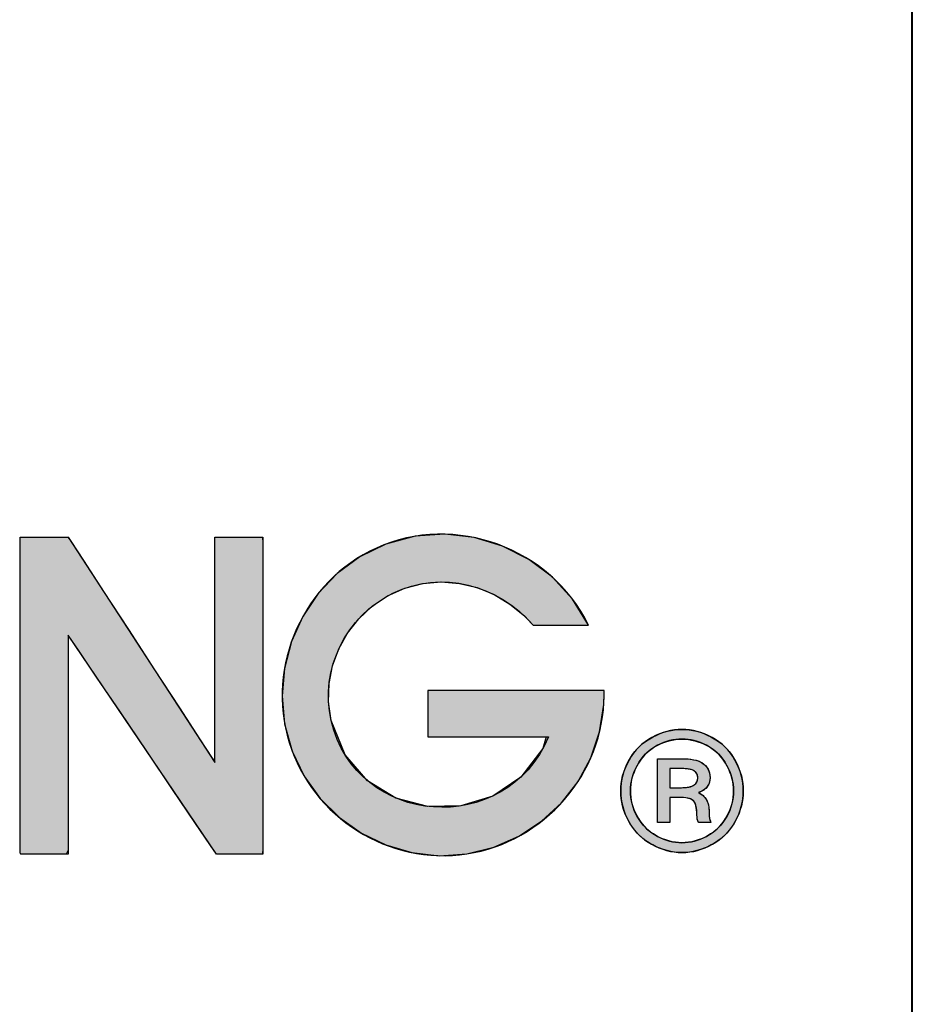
# Model space of a CAD drawing. Header units: inches. Extents: x 0 to 80.1, y 0 to 59.8.
# Tile 10 of 17: x 77 to 80, y 3.4 to 6.6. Entities that reach past the tile are written whole.
import ezdxf

# ---------------------------------------------------------------- set-up
doc = ezdxf.new("R2010")
doc.units = ezdxf.units.IN
doc.header["$MEASUREMENT"] = 0
doc.layers.add('Default', color=7, linetype='Continuous')
doc.layers.add('Layer_1', color=7, linetype='Continuous')

# ---------------------------------------------------------------- blocks, each defined once
blk = doc.blocks.new('block_2')
at = {"layer": 'Default', "linetype": 'Continuous'}
for points in [[(0.77977, 0.22347), (0.77977, 0.20757), (0.77977, 0.19168), (0.77977, 0.17579), (0.77977, 0.1599), (0.77977, 0.144), (0.77977, 0.12811), (0.77977, 0.11222), (0.77977, 0.09633), (0.77977, 0.08524), (0.77977, 0.07655), (0.77977, 0.06786), (0.77977, 0.05917), (0.77977, 0.05048), (0.77977, 0.04179), (0.77977, 0.03309), (0.77977, 0.0244), (0.77977, 0.01844), (0.77975, 0.01753), (0.77971, 0.01613), (0.77967, 0.01442), (0.77966, 0.01259), (0.77969, 0.01084), (0.77976, 0.00935), (0.77991, 0.00832), (0.78015, 0.00793), (0.78401, 0.00793), (0.78787, 0.00793), (0.79172, 0.00793), (0.79558, 0.00793), (0.79944, 0.00793), (0.8033, 0.00793), (0.80716, 0.00793), (0.81102, 0.00793), (0.81231, 0.01064), (0.81231, 0.02342), (0.81231, 0.04392), (0.81231, 0.06906), (0.81231, 0.09574), (0.81231, 0.12087), (0.81231, 0.14137), (0.81231, 0.15415), (0.81278, 0.15616), (0.81922, 0.14664), (0.83157, 0.12837), (0.84775, 0.10444), (0.86566, 0.07793), (0.88323, 0.05194), (0.89837, 0.02955), (0.90898, 0.01385), (0.91298, 0.00793), (0.91423, 0.00793), (0.91755, 0.00793), (0.92228, 0.00793), (0.92777, 0.00793), (0.93338, 0.00793), (0.93844, 0.00793), (0.9423, 0.00793), (0.94431, 0.00793), (0.94446, 0.01185), (0.94446, 0.03035), (0.94446, 0.06002), (0.94446, 0.0964), (0.94446, 0.13501), (0.94446, 0.17138), (0.94446, 0.20105), (0.94446, 0.21955), (0.94431, 0.22347), (0.94222, 0.22347), (0.93823, 0.22347), (0.933, 0.22347), (0.92721, 0.22347), (0.92152, 0.22347), (0.91663, 0.22347), (0.9132, 0.22347), (0.91191, 0.22347), (0.91191, 0.21738), (0.91191, 0.20124), (0.91191, 0.17823), (0.91191, 0.1515), (0.91191, 0.12425), (0.91191, 0.09964), (0.91191, 0.08086), (0.91191, 0.07107), (0.9101, 0.07314), (0.90155, 0.08628), (0.88784, 0.10736), (0.87103, 0.1332), (0.85319, 0.16063), (0.83638, 0.18647), (0.82267, 0.20755), (0.81412, 0.22069), (0.81216, 0.22347), (0.81008, 0.22347), (0.80609, 0.22347), (0.80086, 0.22347), (0.79507, 0.22347), (0.78939, 0.22347), (0.78449, 0.22347), (0.78106, 0.22347)], [(1.05664, 0.1191), (1.05664, 0.11785), (1.05664, 0.11454), (1.05664, 0.10981), (1.05664, 0.10432), (1.05664, 0.09872), (1.05664, 0.09367), (1.05664, 0.08981), (1.05664, 0.0878), (1.05813, 0.08765), (1.06515, 0.08765), (1.07641, 0.08765), (1.09021, 0.08765), (1.10487, 0.08765), (1.11867, 0.08765), (1.12993, 0.08765), (1.13695, 0.08765), (1.13468, 0.07977), (1.11976, 0.06043), (1.10067, 0.04748), (1.07905, 0.04085), (1.05656, 0.04042), (1.03485, 0.0461), (1.01558, 0.05781), (1.00038, 0.07543), (0.99093, 0.09888), (0.98916, 0.11143), (0.98953, 0.12386), (0.99189, 0.13596), (0.99612, 0.14749), (1.00209, 0.15824), (1.00967, 0.16796), (1.01873, 0.17643), (1.02914, 0.18342), (1.04089, 0.18874), (1.05318, 0.19192), (1.06561, 0.19297), (1.07796, 0.192), (1.09002, 0.18911), (1.10154, 0.18439), (1.11231, 0.17795), (1.1221, 0.16989), (1.12815, 0.16367), (1.13056, 0.16367), (1.13519, 0.16367), (1.14126, 0.16367), (1.14798, 0.16367), (1.15457, 0.16367), (1.16025, 0.16367), (1.16423, 0.16367), (1.16573, 0.16367), (1.15485, 0.18125), (1.14111, 0.19619), (1.12504, 0.20828), (1.10717, 0.21732), (1.08801, 0.22308), (1.06811, 0.22537), (1.04797, 0.22397), (1.02813, 0.21868), (1.01026, 0.20998), (0.99496, 0.19866), (0.98202, 0.18501), (0.97163, 0.16944), (0.96398, 0.15238), (0.95925, 0.13425), (0.95763, 0.11549), (0.95931, 0.09652), (0.96443, 0.07793), (0.97257, 0.06094), (0.98337, 0.04584), (0.99645, 0.03286), (1.01143, 0.02225), (1.02796, 0.01424), (1.04567, 0.00907), (1.06417, 0.00698), (1.08312, 0.00819), (1.10143, 0.01272), (1.11844, 0.02023), (1.13382, 0.03039), (1.14729, 0.04288), (1.15855, 0.05738), (1.16729, 0.07354), (1.17321, 0.09107), (1.17602, 0.10962), (1.17622, 0.11603), (1.17622, 0.1163), (1.17622, 0.11673), (1.17622, 0.11726), (1.17622, 0.11782), (1.17622, 0.11834), (1.17622, 0.11877), (1.17622, 0.11904), (1.17566, 0.1191), (1.16801, 0.1191), (1.15334, 0.1191), (1.13413, 0.1191), (1.11284, 0.1191), (1.09197, 0.1191), (1.074, 0.1191), (1.06139, 0.1191)]]:
    blk.add_hatch(color=7, dxfattribs=at).paths.add_polyline_path(points)
at = {"layer": 'Default', "color": 7, "linetype": 'Continuous'}
for points in [[(0.77977, 0.22347), (0.78106, 0.22347), (0.78449, 0.22347), (0.78939, 0.22347), (0.79507, 0.22347), (0.80086, 0.22347), (0.80609, 0.22347), (0.81008, 0.22347), (0.81216, 0.22347), (0.81412, 0.22069), (0.82267, 0.20755), (0.83638, 0.18647), (0.85319, 0.16063), (0.87103, 0.1332), (0.88784, 0.10736), (0.90155, 0.08628), (0.9101, 0.07314), (0.91191, 0.07107), (0.91191, 0.08086), (0.91191, 0.09964), (0.91191, 0.12425), (0.91191, 0.1515), (0.91191, 0.17823), (0.91191, 0.20124), (0.91191, 0.21738), (0.91191, 0.22347), (0.9132, 0.22347), (0.91663, 0.22347), (0.92152, 0.22347), (0.92721, 0.22347), (0.933, 0.22347), (0.93823, 0.22347), (0.94222, 0.22347), (0.94431, 0.22347), (0.94446, 0.21955), (0.94446, 0.20105), (0.94446, 0.17138), (0.94446, 0.13501), (0.94446, 0.0964), (0.94446, 0.06002), (0.94446, 0.03035), (0.94446, 0.01185), (0.94431, 0.00793), (0.9423, 0.00793), (0.93844, 0.00793), (0.93338, 0.00793), (0.92777, 0.00793), (0.92228, 0.00793), (0.91755, 0.00793), (0.91423, 0.00793), (0.91298, 0.00793), (0.90898, 0.01385), (0.89837, 0.02955), (0.88323, 0.05194), (0.86566, 0.07793), (0.84775, 0.10444), (0.83157, 0.12837), (0.81922, 0.14664), (0.81278, 0.15616), (0.81231, 0.15415), (0.81231, 0.14137), (0.81231, 0.12087), (0.81231, 0.09574), (0.81231, 0.06906), (0.81231, 0.04392), (0.81231, 0.02342), (0.81231, 0.01064), (0.81102, 0.00793), (0.80716, 0.00793), (0.8033, 0.00793), (0.79944, 0.00793), (0.79558, 0.00793), (0.79172, 0.00793), (0.78787, 0.00793), (0.78401, 0.00793), (0.78015, 0.00793), (0.77991, 0.00832), (0.77976, 0.00935), (0.77969, 0.01084), (0.77966, 0.01259), (0.77967, 0.01442), (0.77971, 0.01613), (0.77975, 0.01753), (0.77977, 0.01844), (0.77977, 0.0244), (0.77977, 0.03309), (0.77977, 0.04179), (0.77977, 0.05048), (0.77977, 0.05917), (0.77977, 0.06786), (0.77977, 0.07655), (0.77977, 0.08524), (0.77977, 0.09633), (0.77977, 0.11222), (0.77977, 0.12811), (0.77977, 0.144), (0.77977, 0.1599), (0.77977, 0.17579), (0.77977, 0.19168), (0.77977, 0.20757), (0.77977, 0.22347)], [(1.05664, 0.1191), (1.05664, 0.11785), (1.05664, 0.11454), (1.05664, 0.10981), (1.05664, 0.10432), (1.05664, 0.09872), (1.05664, 0.09367), (1.05664, 0.08981), (1.05664, 0.0878), (1.05813, 0.08765), (1.06515, 0.08765), (1.07641, 0.08765), (1.09021, 0.08765), (1.10487, 0.08765), (1.11867, 0.08765), (1.12993, 0.08765), (1.13695, 0.08765), (1.13468, 0.07977), (1.11976, 0.06043), (1.10067, 0.04748), (1.07905, 0.04085), (1.05656, 0.04042), (1.03485, 0.0461), (1.01558, 0.05781), (1.00038, 0.07543), (0.99093, 0.09888), (0.98916, 0.11143), (0.98953, 0.12386), (0.99189, 0.13596), (0.99612, 0.14749), (1.00209, 0.15824), (1.00967, 0.16796), (1.01873, 0.17643), (1.02914, 0.18342), (1.04089, 0.18874), (1.05318, 0.19192), (1.06561, 0.19297), (1.07796, 0.192), (1.09002, 0.18911), (1.10154, 0.18439), (1.11231, 0.17795), (1.1221, 0.16989), (1.12815, 0.16367), (1.13056, 0.16367), (1.13519, 0.16367), (1.14126, 0.16367), (1.14798, 0.16367), (1.15457, 0.16367), (1.16025, 0.16367), (1.16423, 0.16367), (1.16573, 0.16367), (1.15485, 0.18125), (1.14111, 0.19619), (1.12504, 0.20828), (1.10717, 0.21732), (1.08801, 0.22308), (1.06811, 0.22537), (1.04797, 0.22397), (1.02813, 0.21868), (1.01026, 0.20998), (0.99496, 0.19866), (0.98202, 0.18501), (0.97163, 0.16944), (0.96398, 0.15238), (0.95925, 0.13425), (0.95763, 0.11549), (0.95931, 0.09652), (0.96443, 0.07793), (0.97257, 0.06094), (0.98337, 0.04584), (0.99645, 0.03286), (1.01143, 0.02225), (1.02796, 0.01424), (1.04567, 0.00907), (1.06417, 0.00698), (1.08312, 0.00819), (1.10143, 0.01272), (1.11844, 0.02023), (1.13382, 0.03039), (1.14729, 0.04288), (1.15855, 0.05738), (1.16729, 0.07354), (1.17321, 0.09107), (1.17602, 0.10962), (1.17622, 0.11603), (1.17622, 0.1163), (1.17622, 0.11673), (1.17622, 0.11726), (1.17622, 0.11782), (1.17622, 0.11834), (1.17622, 0.11877), (1.17622, 0.11904), (1.17566, 0.1191), (1.16801, 0.1191), (1.15334, 0.1191), (1.13413, 0.1191), (1.11284, 0.1191), (1.09197, 0.1191), (1.074, 0.1191), (1.06139, 0.1191), (1.05664, 0.1191)]]:
    blk.add_lwpolyline(points, close=True, dxfattribs=at)
for points, knots in [([(1.16573, 0.16367), (1.13995, 0.21598), (1.07505, 0.24015), (1.02167, 0.21601), (0.97218, 0.19362), (0.94634, 0.1359), (0.96236, 0.08397), (0.97812, 0.03287), (1.03023, 0), (1.08312, 0.00819), (1.13555, 0.01634), (1.17622, 0.06272), (1.17622, 0.11597)], [0, 0, 0, 0, 0.25, 0.25, 0.25, 0.5, 0.5, 0.5, 0.75, 0.75, 0.75, 1, 1, 1, 1]), ([(0.81231, 0.00793), (0.80158, 0.00793), (0.79087, 0.00793), (0.78015, 0.00793), (0.77935, 0.00793), (0.77977, 0.01761), (0.77977, 0.0186), (0.77977, 0.04275), (0.77977, 0.0669), (0.77977, 0.09103), (0.77977, 0.13518), (0.77977, 0.17931), (0.77977, 0.22347)], [0, 0, 0, 0, 0.25, 0.25, 0.25, 0.5, 0.5, 0.5, 0.75, 0.75, 0.75, 1, 1, 1, 1]), ([(1.13844, 0.08765), (1.10997, 0.01892), (1.0077, 0.02574), (0.99093, 0.09888), (0.98295, 0.13366), (1.00111, 0.16984), (1.03289, 0.18538), (1.06578, 0.20146), (1.10471, 0.19096), (1.12797, 0.16367)], [0, 0, 0, 0, 0.333333, 0.333333, 0.333333, 0.666667, 0.666667, 0.666667, 1, 1, 1, 1])]:
    blk.add_open_spline(points, degree=3, knots=knots, dxfattribs=at)
for points in [[(0.77977, 0.22347), (0.77977, 0.22347), (0.81231, 0.22347), (0.81231, 0.22347)], [(0.81231, 0.22347), (0.81231, 0.22347), (0.91191, 0.07035), (0.91191, 0.07035)], [(0.91191, 0.07035), (0.91191, 0.07035), (0.91191, 0.22347), (0.91191, 0.22347)], [(0.91191, 0.22347), (0.91191, 0.22347), (0.94446, 0.22347), (0.94446, 0.22347)], [(0.94446, 0.22347), (0.94446, 0.22347), (0.94446, 0.00793), (0.94446, 0.00793)], [(1.12797, 0.16367), (1.12797, 0.16367), (1.16573, 0.16367), (1.16573, 0.16367)], [(0.91298, 0.00793), (0.91298, 0.00793), (0.81231, 0.15686), (0.81231, 0.15686)], [(0.81231, 0.15686), (0.81231, 0.15686), (0.81231, 0.00793), (0.81231, 0.00793)], [(1.05664, 0.1191), (1.05664, 0.1191), (1.05664, 0.08765), (1.05664, 0.08765)], [(1.17622, 0.1191), (1.17622, 0.1191), (1.05664, 0.1191), (1.05664, 0.1191)], [(1.17622, 0.11597), (1.17622, 0.11597), (1.17622, 0.1191), (1.17622, 0.1191)], [(1.05664, 0.08765), (1.05664, 0.08765), (1.13844, 0.08765), (1.13844, 0.08765)], [(0.94446, 0.00793), (0.94446, 0.00793), (0.91298, 0.00793), (0.91298, 0.00793)]]:
    blk.add_open_spline(points, degree=3, dxfattribs=at)
blk = doc.blocks.new('block_5')
at = {"layer": 'Layer_1', "linetype": 'Continuous'}
h = blk.add_hatch(color=7, dxfattribs=at)
h.paths.add_polyline_path([(0.04154, 0.08362), (0.03907, 0.08354), (0.0366, 0.08331), (0.03414, 0.08292), (0.0317, 0.08238), (0.02926, 0.08168), (0.02683, 0.08082), (0.02441, 0.07981), (0.022, 0.07865), (0.01964, 0.07733), (0.01739, 0.07588), (0.01527, 0.07429), (0.01328, 0.07257), (0.0114, 0.07072), (0.00966, 0.06873), (0.00804, 0.06661), (0.00654, 0.06435), (0.00517, 0.06196), (0.00396, 0.05953), (0.00291, 0.05707), (0.00202, 0.05459), (0.00129, 0.05208), (0.00073, 0.04955), (0.00032, 0.04699), (0.00008, 0.04441), (0, 0.04181), (0.00008, 0.03923), (0.00032, 0.03668), (0.00071, 0.03415), (0.00127, 0.03165), (0.00198, 0.02917), (0.00285, 0.02671), (0.00388, 0.02428), (0.00507, 0.02187), (0.00641, 0.01951), (0.00788, 0.01727), (0.00947, 0.01516), (0.01119, 0.01317), (0.01305, 0.01131), (0.01503, 0.00957), (0.01713, 0.00796), (0.01937, 0.00648), (0.02173, 0.00512), (0.02413, 0.00392), (0.02656, 0.00288), (0.02902, 0.002), (0.0315, 0.00128), (0.034, 0.00072), (0.03653, 0.00032), (0.03908, 0.00008), (0.04165, 0), (0.0442, 0.00008), (0.04673, 0.00032), (0.04923, 0.00072), (0.05172, 0.00128), (0.05418, 0.002), (0.05662, 0.00288), (0.05905, 0.00392), (0.06145, 0.00512), (0.06381, 0.00648), (0.06604, 0.00796), (0.06816, 0.00957), (0.07014, 0.01131), (0.07199, 0.01317), (0.07372, 0.01516), (0.07532, 0.01727), (0.07679, 0.01951), (0.07813, 0.02187), (0.07932, 0.02428), (0.08034, 0.02671), (0.08121, 0.02917), (0.08193, 0.03165), (0.08248, 0.03415), (0.08288, 0.03668), (0.08312, 0.03923), (0.0832, 0.04181), (0.08312, 0.04441), (0.08287, 0.04699), (0.08247, 0.04955), (0.0819, 0.05208), (0.08117, 0.05459), (0.08028, 0.05707), (0.07923, 0.05953), (0.07802, 0.06196), (0.07666, 0.06435), (0.07517, 0.06661), (0.07355, 0.06873), (0.0718, 0.07072), (0.06993, 0.07257), (0.06793, 0.07429), (0.0658, 0.07588), (0.06354, 0.07733), (0.06117, 0.07865), (0.05876, 0.07981), (0.05634, 0.08082), (0.05391, 0.08168), (0.05146, 0.08238), (0.049, 0.08292), (0.04653, 0.08331), (0.04404, 0.08354)])
h.paths.add_polyline_path([(0.04154, 0.07706), (0.03944, 0.07699), (0.03735, 0.0768), (0.03527, 0.07647), (0.03321, 0.07601), (0.03115, 0.07542), (0.02911, 0.07469), (0.02707, 0.07384), (0.02505, 0.07286), (0.02306, 0.07175), (0.02117, 0.07052), (0.01938, 0.06918), (0.01771, 0.06772), (0.01614, 0.06615), (0.01467, 0.06447), (0.01331, 0.06268), (0.01206, 0.06077), (0.01091, 0.05875), (0.00989, 0.0567), (0.009, 0.05462), (0.00825, 0.05253), (0.00764, 0.05042), (0.00716, 0.04829), (0.00682, 0.04615), (0.00662, 0.04399), (0.00655, 0.04181), (0.00662, 0.03966), (0.00682, 0.03752), (0.00716, 0.0354), (0.00763, 0.0333), (0.00823, 0.03122), (0.00897, 0.02916), (0.00984, 0.02711), (0.01085, 0.02508), (0.01199, 0.02309), (0.01323, 0.0212), (0.01458, 0.01941), (0.01604, 0.01774), (0.0176, 0.01617), (0.01926, 0.01471), (0.02103, 0.01336), (0.0229, 0.01212), (0.02488, 0.01098), (0.0269, 0.00997), (0.02893, 0.0091), (0.03099, 0.00836), (0.03306, 0.00775), (0.03515, 0.00728), (0.03727, 0.00694), (0.0394, 0.00674), (0.04154, 0.00667), (0.04372, 0.00674), (0.04587, 0.00694), (0.04799, 0.00728), (0.0501, 0.00775), (0.05218, 0.00836), (0.05424, 0.0091), (0.05629, 0.00997), (0.05831, 0.01098), (0.06028, 0.01212), (0.06216, 0.01336), (0.06393, 0.01471), (0.06559, 0.01617), (0.06715, 0.01774), (0.06861, 0.01941), (0.06996, 0.0212), (0.0712, 0.02309), (0.07233, 0.02508), (0.07334, 0.02711), (0.07422, 0.02916), (0.07496, 0.03122), (0.07557, 0.0333), (0.07604, 0.0354), (0.07638, 0.03752), (0.07658, 0.03966), (0.07665, 0.04181), (0.07658, 0.04399), (0.07637, 0.04615), (0.07603, 0.04829), (0.07555, 0.05042), (0.07494, 0.05253), (0.07419, 0.05462), (0.0733, 0.0567), (0.07228, 0.05875), (0.07113, 0.06077), (0.06988, 0.06268), (0.06852, 0.06447), (0.06705, 0.06615), (0.06548, 0.06772), (0.0638, 0.06918), (0.06202, 0.07052), (0.06013, 0.07175), (0.05814, 0.07286), (0.05611, 0.07384), (0.05407, 0.07469), (0.05202, 0.07542), (0.04995, 0.07601), (0.04787, 0.07647), (0.04577, 0.0768), (0.04367, 0.07699)])
h = blk.add_hatch(color=7, dxfattribs=at)
h.paths.add_polyline_path([(0.025, 0.06371), (0.025, 0.06001), (0.025, 0.05094), (0.025, 0.0395), (0.025, 0.02874), (0.025, 0.02168), (0.02515, 0.02047), (0.02641, 0.02047), (0.02846, 0.02047), (0.0307, 0.02047), (0.03256, 0.02047), (0.03342, 0.02047), (0.03343, 0.02163), (0.03343, 0.025), (0.03343, 0.02942), (0.03343, 0.03372), (0.03343, 0.0367), (0.03349, 0.03737), (0.03427, 0.03737), (0.03563, 0.03737), (0.03717, 0.03737), (0.03848, 0.03737), (0.03917, 0.03737), (0.04078, 0.03735), (0.04261, 0.03726), (0.0442, 0.03712), (0.04557, 0.0369), (0.04671, 0.03663), (0.04761, 0.03628), (0.04834, 0.03587), (0.049, 0.0354), (0.04957, 0.03487), (0.05006, 0.03427), (0.05047, 0.0336), (0.05081, 0.03283), (0.0511, 0.03182), (0.05133, 0.03057), (0.05152, 0.02907), (0.05167, 0.02733), (0.05176, 0.02546), (0.0518, 0.02438), (0.0519, 0.02337), (0.05207, 0.02244), (0.0523, 0.02158), (0.05259, 0.02079), (0.05298, 0.02047), (0.05436, 0.02047), (0.05647, 0.02047), (0.0587, 0.02047), (0.06048, 0.02047), (0.0612, 0.02047), (0.06097, 0.02101), (0.06077, 0.02152), (0.06061, 0.022), (0.06047, 0.02245), (0.06036, 0.02286), (0.06028, 0.02326), (0.06021, 0.02373), (0.06015, 0.02432), (0.06012, 0.025), (0.06009, 0.0258), (0.06009, 0.02669), (0.06001, 0.02865), (0.05981, 0.03055), (0.0595, 0.03228), (0.05908, 0.03382), (0.05856, 0.03517), (0.05792, 0.03634), (0.05717, 0.0374), (0.0563, 0.03835), (0.05532, 0.03919), (0.05423, 0.03993), (0.05303, 0.04057), (0.05386, 0.04112), (0.05516, 0.04174), (0.05631, 0.04244), (0.05732, 0.0432), (0.05819, 0.04405), (0.05892, 0.04497), (0.0595, 0.04596), (0.05996, 0.04702), (0.0603, 0.04815), (0.06052, 0.04934), (0.06062, 0.05061), (0.06055, 0.05253), (0.06013, 0.0546), (0.05935, 0.05651), (0.05822, 0.05824), (0.05672, 0.0598), (0.05492, 0.06115), (0.05318, 0.062), (0.05106, 0.06269), (0.04858, 0.0632), (0.04573, 0.06353), (0.04252, 0.0637), (0.04053, 0.06371), (0.03792, 0.06371), (0.03394, 0.06371), (0.02972, 0.06371), (0.02636, 0.06371)])
h.paths.add_polyline_path([(0.03343, 0.04403), (0.03353, 0.04403), (0.03382, 0.04403), (0.03425, 0.04403), (0.03481, 0.04403), (0.03547, 0.04403), (0.03618, 0.04403), (0.03693, 0.04403), (0.03769, 0.04403), (0.03842, 0.04403), (0.03909, 0.04403), (0.03968, 0.04403), (0.04015, 0.04403), (0.04048, 0.04403), (0.04064, 0.04403), (0.04131, 0.04404), (0.04221, 0.04406), (0.04306, 0.0441), (0.04387, 0.04416), (0.04464, 0.04423), (0.04537, 0.04433), (0.04606, 0.04444), (0.0467, 0.04457), (0.0473, 0.04472), (0.04786, 0.04489), (0.04838, 0.04507), (0.04885, 0.04527), (0.04928, 0.04549), (0.04967, 0.04573), (0.05002, 0.04598), (0.05033, 0.04625), (0.05063, 0.04653), (0.0509, 0.04682), (0.05115, 0.04712), (0.05137, 0.04743), (0.05157, 0.04776), (0.05175, 0.04809), (0.0519, 0.04844), (0.05203, 0.0488), (0.05213, 0.04917), (0.05221, 0.04955), (0.05227, 0.04994), (0.0523, 0.05035), (0.05231, 0.05077), (0.0523, 0.05118), (0.05226, 0.05158), (0.0522, 0.05196), (0.05212, 0.05234), (0.05202, 0.0527), (0.05189, 0.05304), (0.05174, 0.05338), (0.05157, 0.0537), (0.05138, 0.054), (0.05117, 0.0543), (0.05093, 0.05458), (0.05067, 0.05484), (0.05039, 0.0551), (0.05008, 0.05534), (0.04974, 0.05557), (0.04936, 0.05578), (0.04892, 0.05598), (0.04844, 0.05615), (0.0479, 0.05632), (0.04732, 0.05646), (0.04668, 0.05659), (0.046, 0.05671), (0.04527, 0.0568), (0.04448, 0.05688), (0.04365, 0.05695), (0.04277, 0.05699), (0.04184, 0.05702), (0.04085, 0.05704), (0.04039, 0.05704), (0.04018, 0.05704), (0.03982, 0.05704), (0.03933, 0.05704), (0.03873, 0.05704), (0.03806, 0.05704), (0.03734, 0.05704), (0.03661, 0.05704), (0.03589, 0.05704), (0.03521, 0.05704), (0.0346, 0.05704), (0.03409, 0.05704), (0.03371, 0.05704), (0.03348, 0.05704), (0.03343, 0.05703), (0.03343, 0.05674), (0.03343, 0.05615), (0.03343, 0.05529), (0.03343, 0.05423), (0.03343, 0.05302), (0.03343, 0.0517), (0.03343, 0.05034), (0.03343, 0.04899), (0.03343, 0.0477), (0.03343, 0.04652), (0.03343, 0.04551), (0.03343, 0.04473), (0.03343, 0.04422)])
at = {"layer": 'Layer_1', "color": 7, "linetype": 'Continuous'}
for points in [[(0.04154, 0.08362), (0.04404, 0.08354), (0.04653, 0.08331), (0.049, 0.08292), (0.05146, 0.08238), (0.05391, 0.08168), (0.05634, 0.08082), (0.05876, 0.07981), (0.06117, 0.07865), (0.06354, 0.07733), (0.0658, 0.07588), (0.06793, 0.07429), (0.06993, 0.07257), (0.0718, 0.07072), (0.07355, 0.06873), (0.07517, 0.06661), (0.07666, 0.06435), (0.07802, 0.06196), (0.07923, 0.05953), (0.08028, 0.05707), (0.08117, 0.05459), (0.0819, 0.05208), (0.08247, 0.04955), (0.08287, 0.04699), (0.08312, 0.04441), (0.0832, 0.04181), (0.08312, 0.03923), (0.08288, 0.03668), (0.08248, 0.03415), (0.08193, 0.03165), (0.08121, 0.02917), (0.08034, 0.02671), (0.07932, 0.02428), (0.07813, 0.02187), (0.07679, 0.01951), (0.07532, 0.01727), (0.07372, 0.01516), (0.07199, 0.01317), (0.07014, 0.01131), (0.06816, 0.00957), (0.06604, 0.00796), (0.06381, 0.00648), (0.06145, 0.00512), (0.05905, 0.00392), (0.05662, 0.00288), (0.05418, 0.002), (0.05172, 0.00128), (0.04923, 0.00072), (0.04673, 0.00032), (0.0442, 0.00008), (0.04165, 0), (0.03908, 0.00008), (0.03653, 0.00032), (0.034, 0.00072), (0.0315, 0.00128), (0.02902, 0.002), (0.02656, 0.00288), (0.02413, 0.00392), (0.02173, 0.00512), (0.01937, 0.00648), (0.01713, 0.00796), (0.01503, 0.00957), (0.01305, 0.01131), (0.01119, 0.01317), (0.00947, 0.01516), (0.00788, 0.01727), (0.00641, 0.01951), (0.00507, 0.02187), (0.00388, 0.02428), (0.00285, 0.02671), (0.00198, 0.02917), (0.00127, 0.03165), (0.00071, 0.03415), (0.00032, 0.03668), (0.00008, 0.03923), (0, 0.04181), (0.00008, 0.04441), (0.00032, 0.04699), (0.00073, 0.04955), (0.00129, 0.05208), (0.00202, 0.05459), (0.00291, 0.05707), (0.00396, 0.05953), (0.00517, 0.06196), (0.00654, 0.06435), (0.00804, 0.06661), (0.00966, 0.06873), (0.0114, 0.07072), (0.01328, 0.07257), (0.01527, 0.07429), (0.01739, 0.07588), (0.01964, 0.07733), (0.022, 0.07865), (0.02441, 0.07981), (0.02683, 0.08082), (0.02926, 0.08168), (0.0317, 0.08238), (0.03414, 0.08292), (0.0366, 0.08331), (0.03907, 0.08354), (0.04154, 0.08362)], [(0.04154, 0.07706), (0.03944, 0.07699), (0.03735, 0.0768), (0.03527, 0.07647), (0.03321, 0.07601), (0.03115, 0.07542), (0.02911, 0.07469), (0.02707, 0.07384), (0.02505, 0.07286), (0.02306, 0.07175), (0.02117, 0.07052), (0.01938, 0.06918), (0.01771, 0.06772), (0.01614, 0.06615), (0.01467, 0.06447), (0.01331, 0.06268), (0.01206, 0.06077), (0.01091, 0.05875), (0.00989, 0.0567), (0.009, 0.05462), (0.00825, 0.05253), (0.00764, 0.05042), (0.00716, 0.04829), (0.00682, 0.04615), (0.00662, 0.04399), (0.00655, 0.04181), (0.00662, 0.03966), (0.00682, 0.03752), (0.00716, 0.0354), (0.00763, 0.0333), (0.00823, 0.03122), (0.00897, 0.02916), (0.00984, 0.02711), (0.01085, 0.02508), (0.01199, 0.02309), (0.01323, 0.0212), (0.01458, 0.01941), (0.01604, 0.01774), (0.0176, 0.01617), (0.01926, 0.01471), (0.02103, 0.01336), (0.0229, 0.01212), (0.02488, 0.01098), (0.0269, 0.00997), (0.02893, 0.0091), (0.03099, 0.00836), (0.03306, 0.00775), (0.03515, 0.00728), (0.03727, 0.00694), (0.0394, 0.00674), (0.04154, 0.00667), (0.04372, 0.00674), (0.04587, 0.00694), (0.04799, 0.00728), (0.0501, 0.00775), (0.05218, 0.00836), (0.05424, 0.0091), (0.05629, 0.00997), (0.05831, 0.01098), (0.06028, 0.01212), (0.06216, 0.01336), (0.06393, 0.01471), (0.06559, 0.01617), (0.06715, 0.01774), (0.06861, 0.01941), (0.06996, 0.0212), (0.0712, 0.02309), (0.07233, 0.02508), (0.07334, 0.02711), (0.07422, 0.02916), (0.07496, 0.03122), (0.07557, 0.0333), (0.07604, 0.0354), (0.07638, 0.03752), (0.07658, 0.03966), (0.07665, 0.04181), (0.07658, 0.04399), (0.07637, 0.04615), (0.07603, 0.04829), (0.07555, 0.05042), (0.07494, 0.05253), (0.07419, 0.05462), (0.0733, 0.0567), (0.07228, 0.05875), (0.07113, 0.06077), (0.06988, 0.06268), (0.06852, 0.06447), (0.06705, 0.06615), (0.06548, 0.06772), (0.0638, 0.06918), (0.06202, 0.07052), (0.06013, 0.07175), (0.05814, 0.07286), (0.05611, 0.07384), (0.05407, 0.07469), (0.05202, 0.07542), (0.04995, 0.07601), (0.04787, 0.07647), (0.04577, 0.0768), (0.04367, 0.07699), (0.04154, 0.07706)], [(0.025, 0.06371), (0.02636, 0.06371), (0.02972, 0.06371), (0.03394, 0.06371), (0.03792, 0.06371), (0.04053, 0.06371), (0.04252, 0.0637), (0.04573, 0.06353), (0.04858, 0.0632), (0.05106, 0.06269), (0.05318, 0.062), (0.05492, 0.06115), (0.05672, 0.0598), (0.05822, 0.05824), (0.05935, 0.05651), (0.06013, 0.0546), (0.06055, 0.05253), (0.06062, 0.05061), (0.06052, 0.04934), (0.0603, 0.04815), (0.05996, 0.04702), (0.0595, 0.04596), (0.05892, 0.04497), (0.05819, 0.04405), (0.05732, 0.0432), (0.05631, 0.04244), (0.05516, 0.04174), (0.05386, 0.04112), (0.05303, 0.04057), (0.05423, 0.03993), (0.05532, 0.03919), (0.0563, 0.03835), (0.05717, 0.0374), (0.05792, 0.03634), (0.05856, 0.03517), (0.05908, 0.03382), (0.0595, 0.03228), (0.05981, 0.03055), (0.06001, 0.02865), (0.06009, 0.02669), (0.06009, 0.0258), (0.06012, 0.025), (0.06015, 0.02432), (0.06021, 0.02373), (0.06028, 0.02326), (0.06036, 0.02286), (0.06047, 0.02245), (0.06061, 0.022), (0.06077, 0.02152), (0.06097, 0.02101), (0.0612, 0.02047), (0.06048, 0.02047), (0.0587, 0.02047), (0.05647, 0.02047), (0.05436, 0.02047), (0.05298, 0.02047), (0.05259, 0.02079), (0.0523, 0.02158), (0.05207, 0.02244), (0.0519, 0.02337), (0.0518, 0.02438), (0.05176, 0.02546), (0.05167, 0.02733), (0.05152, 0.02907), (0.05133, 0.03057), (0.0511, 0.03182), (0.05081, 0.03283), (0.05047, 0.0336), (0.05006, 0.03427), (0.04957, 0.03487), (0.049, 0.0354), (0.04834, 0.03587), (0.04761, 0.03628), (0.04671, 0.03663), (0.04557, 0.0369), (0.0442, 0.03712), (0.04261, 0.03726), (0.04078, 0.03735), (0.03917, 0.03737), (0.03848, 0.03737), (0.03717, 0.03737), (0.03563, 0.03737), (0.03427, 0.03737), (0.03349, 0.03737), (0.03343, 0.0367), (0.03343, 0.03372), (0.03343, 0.02942), (0.03343, 0.025), (0.03343, 0.02163), (0.03342, 0.02047), (0.03256, 0.02047), (0.0307, 0.02047), (0.02846, 0.02047), (0.02641, 0.02047), (0.02515, 0.02047), (0.025, 0.02168), (0.025, 0.02874), (0.025, 0.0395), (0.025, 0.05094), (0.025, 0.06001), (0.025, 0.06371)], [(0.03343, 0.04403), (0.03353, 0.04403), (0.03382, 0.04403), (0.03425, 0.04403), (0.03481, 0.04403), (0.03547, 0.04403), (0.03618, 0.04403), (0.03693, 0.04403), (0.03769, 0.04403), (0.03842, 0.04403), (0.03909, 0.04403), (0.03968, 0.04403), (0.04015, 0.04403), (0.04048, 0.04403), (0.04064, 0.04403), (0.04131, 0.04404), (0.04221, 0.04406), (0.04306, 0.0441), (0.04387, 0.04416), (0.04464, 0.04423), (0.04537, 0.04433), (0.04606, 0.04444), (0.0467, 0.04457), (0.0473, 0.04472), (0.04786, 0.04489), (0.04838, 0.04507), (0.04885, 0.04527), (0.04928, 0.04549), (0.04967, 0.04573), (0.05002, 0.04598), (0.05033, 0.04625), (0.05063, 0.04653), (0.0509, 0.04682), (0.05115, 0.04712), (0.05137, 0.04743), (0.05157, 0.04776), (0.05175, 0.04809), (0.0519, 0.04844), (0.05203, 0.0488), (0.05213, 0.04917), (0.05221, 0.04955), (0.05227, 0.04994), (0.0523, 0.05035), (0.05231, 0.05077), (0.0523, 0.05118), (0.05226, 0.05158), (0.0522, 0.05196), (0.05212, 0.05234), (0.05202, 0.0527), (0.05189, 0.05304), (0.05174, 0.05338), (0.05157, 0.0537), (0.05138, 0.054), (0.05117, 0.0543), (0.05093, 0.05458), (0.05067, 0.05484), (0.05039, 0.0551), (0.05008, 0.05534), (0.04974, 0.05557), (0.04936, 0.05578), (0.04892, 0.05598), (0.04844, 0.05615), (0.0479, 0.05632), (0.04732, 0.05646), (0.04668, 0.05659), (0.046, 0.05671), (0.04527, 0.0568), (0.04448, 0.05688), (0.04365, 0.05695), (0.04277, 0.05699), (0.04184, 0.05702), (0.04085, 0.05704), (0.04039, 0.05704), (0.04018, 0.05704), (0.03982, 0.05704), (0.03933, 0.05704), (0.03873, 0.05704), (0.03806, 0.05704), (0.03734, 0.05704), (0.03661, 0.05704), (0.03589, 0.05704), (0.03521, 0.05704), (0.0346, 0.05704), (0.03409, 0.05704), (0.03371, 0.05704), (0.03348, 0.05704), (0.03343, 0.05703), (0.03343, 0.05674), (0.03343, 0.05615), (0.03343, 0.05529), (0.03343, 0.05423), (0.03343, 0.05302), (0.03343, 0.0517), (0.03343, 0.05034), (0.03343, 0.04899), (0.03343, 0.0477), (0.03343, 0.04652), (0.03343, 0.04551), (0.03343, 0.04473), (0.03343, 0.04422), (0.03343, 0.04403)]]:
    blk.add_lwpolyline(points, close=True, dxfattribs=at)
for points, knots in [([(0.04154, 0.08362), (0.0485, 0.08362), (0.05531, 0.08182), (0.06197, 0.07823), (0.06864, 0.07463), (0.07385, 0.06948), (0.07758, 0.06277), (0.08131, 0.05606), (0.0832, 0.04908), (0.0832, 0.04181), (0.0832, 0.03462), (0.08135, 0.02771), (0.0777, 0.02108), (0.07403, 0.01444), (0.06887, 0.00927), (0.06224, 0.00556), (0.05562, 0.00185), (0.04876, 0), (0.04165, 0), (0.03446, 0), (0.02756, 0.00185), (0.02093, 0.00556), (0.01431, 0.00927), (0.00916, 0.01444), (0.00551, 0.02108), (0.00183, 0.02771), (0, 0.03462), (0, 0.04181), (0, 0.04908), (0.00187, 0.05606), (0.00562, 0.06277), (0.00936, 0.06948), (0.01457, 0.07463), (0.0212, 0.07823), (0.02789, 0.08182), (0.03464, 0.08362), (0.04154, 0.08362)], [0, 0, 0, 0, 0.083333, 0.083333, 0.083333, 0.166667, 0.166667, 0.166667, 0.25, 0.25, 0.25, 0.333333, 0.333333, 0.333333, 0.416667, 0.416667, 0.416667, 0.5, 0.5, 0.5, 0.583333, 0.583333, 0.583333, 0.666667, 0.666667, 0.666667, 0.75, 0.75, 0.75, 0.833333, 0.833333, 0.833333, 0.916667, 0.916667, 0.916667, 1, 1, 1, 1]), ([(0.04154, 0.07706), (0.03569, 0.07706), (0.02998, 0.07553), (0.02437, 0.0725), (0.01879, 0.06946), (0.01442, 0.0651), (0.01128, 0.05943), (0.00812, 0.05377), (0.00655, 0.04789), (0.00655, 0.04181), (0.00655, 0.03581), (0.00811, 0.03), (0.01122, 0.02441), (0.01434, 0.01881), (0.01866, 0.01446), (0.02421, 0.01135), (0.02977, 0.00823), (0.03555, 0.00667), (0.04154, 0.00667), (0.04761, 0.00667), (0.05341, 0.00823), (0.05897, 0.01135), (0.06452, 0.01446), (0.06886, 0.01881), (0.07197, 0.02441), (0.07509, 0.03), (0.07665, 0.03581), (0.07665, 0.04181), (0.07665, 0.04789), (0.07506, 0.05377), (0.07191, 0.05943), (0.06877, 0.0651), (0.0644, 0.06946), (0.05881, 0.0725), (0.05321, 0.07553), (0.04746, 0.07706), (0.04154, 0.07706)], [0, 0, 0, 0, 0.083333, 0.083333, 0.083333, 0.166667, 0.166667, 0.166667, 0.25, 0.25, 0.25, 0.333333, 0.333333, 0.333333, 0.416667, 0.416667, 0.416667, 0.5, 0.5, 0.5, 0.583333, 0.583333, 0.583333, 0.666667, 0.666667, 0.666667, 0.75, 0.75, 0.75, 0.833333, 0.833333, 0.833333, 0.916667, 0.916667, 0.916667, 1, 1, 1, 1]), ([(0.04097, 0.06371), (0.04757, 0.06371), (0.05227, 0.06283), (0.05509, 0.06104), (0.05878, 0.0586), (0.06063, 0.05526), (0.06063, 0.05105), (0.06063, 0.0486), (0.06002, 0.0465), (0.05877, 0.04476), (0.0575, 0.04302), (0.0555, 0.04166), (0.05275, 0.0407), (0.05512, 0.03966), (0.05693, 0.03808), (0.05815, 0.03597), (0.05935, 0.03386), (0.06002, 0.0308), (0.06009, 0.02679), (0.06009, 0.02502), (0.06015, 0.02378), (0.06032, 0.02308), (0.06045, 0.02237), (0.06075, 0.0215), (0.0612, 0.02047)], [0, 0, 0, 0, 0.125, 0.125, 0.125, 0.25, 0.25, 0.25, 0.375, 0.375, 0.375, 0.5, 0.5, 0.5, 0.625, 0.625, 0.625, 0.75, 0.75, 0.75, 0.875, 0.875, 0.875, 1, 1, 1, 1]), ([(0.04065, 0.04403), (0.04515, 0.04403), (0.04824, 0.04465), (0.04987, 0.04587), (0.05149, 0.04709), (0.05231, 0.0487), (0.05231, 0.05071), (0.05231, 0.05271), (0.05155, 0.05427), (0.05004, 0.05537), (0.04852, 0.05649), (0.04532, 0.05704), (0.04042, 0.05704)], [0, 0, 0, 0, 0.25, 0.25, 0.25, 0.5, 0.5, 0.5, 0.75, 0.75, 0.75, 1, 1, 1, 1]), ([(0.05275, 0.02047), (0.05208, 0.0218), (0.05176, 0.0235), (0.05176, 0.02558), (0.05161, 0.02943), (0.05123, 0.03203), (0.05059, 0.03337), (0.04995, 0.0347), (0.04891, 0.03569), (0.04743, 0.03636), (0.04587, 0.03703), (0.04313, 0.03737), (0.0392, 0.03737)], [0, 0, 0, 0, 0.25, 0.25, 0.25, 0.5, 0.5, 0.5, 0.75, 0.75, 0.75, 1, 1, 1, 1])]:
    blk.add_open_spline(points, degree=3, knots=knots, dxfattribs=at)
for points in [[(0.025, 0.06371), (0.025, 0.06371), (0.04097, 0.06371), (0.04097, 0.06371)], [(0.025, 0.02047), (0.025, 0.02047), (0.025, 0.06371), (0.025, 0.06371)], [(0.04042, 0.05704), (0.04042, 0.05704), (0.03343, 0.05704), (0.03343, 0.05704)], [(0.03343, 0.05704), (0.03343, 0.05704), (0.03343, 0.04403), (0.03343, 0.04403)], [(0.03343, 0.04403), (0.03343, 0.04403), (0.04065, 0.04403), (0.04065, 0.04403)], [(0.0392, 0.03737), (0.0392, 0.03737), (0.03343, 0.03737), (0.03343, 0.03737)], [(0.03343, 0.03737), (0.03343, 0.03737), (0.03343, 0.02047), (0.03343, 0.02047)], [(0.03343, 0.02047), (0.03343, 0.02047), (0.025, 0.02047), (0.025, 0.02047)], [(0.0612, 0.02047), (0.0612, 0.02047), (0.05275, 0.02047), (0.05275, 0.02047)]]:
    blk.add_open_spline(points, degree=3, dxfattribs=at)
blk = doc.blocks.new('block_4')
at = {"layer": 'Layer_1', "color": 7}
blk.add_blockref('block_5', (-0.09933, -0.0301), dxfattribs=at)
blk = doc.blocks.new('block_3')
at = {"layer": 'Layer_1', "color": 7}
blk.add_blockref('block_4', (-0.01416, -0.06436), dxfattribs=at)
blk = doc.blocks.new('Block1')
at = {"layer": 'Default', "color": 7}
for name, p in [('block_2', (2.0929, 0.69957)), ('block_3', (3.39395, 0.80317))]:
    blk.add_blockref(name, p, dxfattribs=at)
blk = doc.blocks.new('Block13')
at = {"layer": 'Default', "color": 7, "linetype": 'Continuous'}
blk.add_line((3.51548, 1.6479), (3.51548, 0), dxfattribs=at)
at = {"layer": 'Default', "color": 7}
blk.add_blockref('Block1', (0.03706, 0.08409), dxfattribs=at)
blk = doc.blocks.new('Block11')
at = {"layer": 'Default', "color": 7}
blk.add_blockref('Block13', (0, 0), dxfattribs=at)
blk = doc.blocks.new('Block10')
at = {"layer": 'Default', "color": 7}
blk.add_blockref('Block11', (0, 0), dxfattribs=at)
blk = doc.blocks.new('Block2')
at = {"layer": 'Default', "color": 7, "xscale": 15, "yscale": 15, "zscale": 15}
blk.add_blockref('Block10', (-52.744, 0), dxfattribs=at)
blk = doc.blocks.new('Block222')
at = {"layer": 'Default', "color": 7}
blk.add_blockref('Block2', (106.578, -49.503), dxfattribs=at)

msp = doc.modelspace()

# ---------------------------------------------------------------- linework, layer by layer
at = {"layer": 'Default', "color": 7, "linetype": 'Continuous'}
msp.add_line((80, 0), (80, 59.7829), dxfattribs=at)

# ---------------------------------------------------------------- block references
at = {"layer": 'Default', "color": 7, "xscale": 0.325, "yscale": 0.325, "zscale": 0.325}
msp.add_blockref('Block222', (45.3678, 16.0888), dxfattribs=at)

doc.saveas('drawing.dxf')
